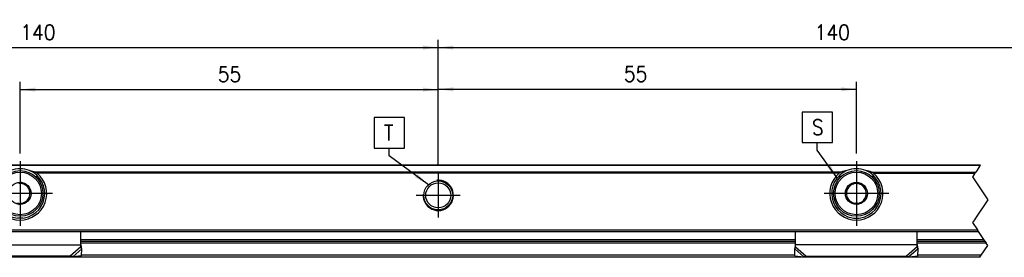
# Model space of a CAD drawing. Header units: millimetres. Extents: x -418 to 1025, y -151 to 443.
# Tile 36 of 52: x -6 to 124, y 266 to 297. Entities that reach past the tile are written whole.
import ezdxf

# ---------------------------------------------------------------- set-up
doc = ezdxf.new("R2010")
doc.units = ezdxf.units.MM
doc.linetypes.add('DOT_CENTER', pattern=[14, 12, -1, 0, -1])
doc.layers.add('1', color=7, linetype='Continuous')
doc.styles.add('CONVERTER_12', font='txt.shx', dxfattribs={"width": 0.9})
doc.dimstyles.new('ME10_DIM_39', dxfattribs={"dimtxt": 2, "dimasz": 2, "dimexe": 1, "dimexo": 1, "dimgap": 1, "dimtad": 1, "dimdsep": 46, "dimtxsty": 'CONVERTER_12', "dimsah": 1, "dimcen": 0.09, "dimclrd": 2, "dimclre": 2, "dimclrt": 2, "dimadec": 0, "dimazin": 0, "dimtfac": 1, "dimtdec": 4, "dimtix": 1, "dimtmove": 0, "dimatfit": 3, "dimfxl": 1, "dimtolj": 1, "dimtzin": 0, "dimarcsym": 0})
doc.dimstyles.new('ME10_DIM_40', dxfattribs={"dimtxt": 2, "dimasz": 2, "dimexe": 1, "dimexo": 1, "dimgap": 1, "dimtad": 1, "dimdsep": 46, "dimtxsty": 'CONVERTER_12', "dimsah": 1, "dimcen": 0.09, "dimclrd": 2, "dimclre": 2, "dimclrt": 2, "dimadec": 0, "dimazin": 0, "dimtfac": 1, "dimtdec": 4, "dimtix": 1, "dimtmove": 0, "dimatfit": 3, "dimfxl": 1, "dimtolj": 1, "dimtzin": 0, "dimarcsym": 0})
doc.dimstyles.new('ME10_DIM_41', dxfattribs={"dimtxt": 2, "dimasz": 2, "dimexe": 1, "dimexo": 1, "dimgap": 1, "dimtad": 1, "dimdsep": 46, "dimtxsty": 'CONVERTER_12', "dimsah": 1, "dimcen": 0.09, "dimclrd": 2, "dimclre": 2, "dimclrt": 2, "dimadec": 0, "dimazin": 0, "dimtfac": 1, "dimtdec": 4, "dimtix": 1, "dimtmove": 0, "dimatfit": 3, "dimfxl": 1, "dimtolj": 1, "dimtzin": 0, "dimarcsym": 0})
doc.dimstyles.new('ME10_DIM_42', dxfattribs={"dimtxt": 2, "dimasz": 2, "dimexe": 1, "dimexo": 1, "dimgap": 1, "dimtad": 1, "dimdsep": 46, "dimtxsty": 'CONVERTER_12', "dimsah": 1, "dimcen": 0.09, "dimclrd": 2, "dimclre": 2, "dimclrt": 2, "dimadec": 0, "dimazin": 0, "dimtfac": 1, "dimtdec": 4, "dimtix": 1, "dimtmove": 0, "dimatfit": 3, "dimfxl": 1, "dimtolj": 1, "dimtzin": 0, "dimarcsym": 0})
doc.dimstyles.get("Standard").update_dxf_attribs({"dimtxt": 0.18, "dimasz": 0.18, "dimexe": 0.18, "dimexo": 0.0625, "dimgap": 0.09, "dimtad": 0, "dimtih": 1, "dimtoh": 1, "dimdec": 4, "dimzin": 0, "dimdsep": 46, "dimtxsty": 'Standard', "dimcen": 0.09, "dimadec": 0, "dimazin": 0, "dimtfac": 1, "dimtdec": 4, "dimtofl": 0, "dimtmove": 0, "dimatfit": 3, "dimfxl": 1, "dimtolj": 1, "dimtzin": 0, "dimarcsym": 0})

# ---------------------------------------------------------------- blocks, each defined once
blk = doc.blocks.new('SOPORTE_SV2__58', base_point=(-123.4, 265.93))
at = {"color": 3, "linetype": 'Continuous'}
for p, q in [((120.39, 278.01), (-18.83, 278.01)), ((102.11, 277.13), (-3.91, 277.13)), ((101.83, 276.99), (-3.63, 276.99)), ((106.09, 277.13), (119.8, 277.13)), ((106.37, 276.99), (119.7, 276.99)), ((-5.54, 271.09), (-6.26, 271.09)), ((103.74, 271.09), (104.46, 271.09)), ((-19.19, 269.52), (120.03, 269.52)), ((2.1, 268.27), (96.1, 268.27)), ((112.1, 268.27), (120.86, 268.27)), ((-13.9, 267.58), (2.1, 267.58)), ((2.1, 267.29), (0.69, 266.08)), ((2.21, 267.03), (1.02, 266.01)), ((96.1, 267.78), (2.1, 267.78)), ((95.99, 267.03), (97.18, 266.01)), ((112.1, 267.58), (96.1, 267.58)), ((96.1, 267.29), (97.51, 266.08)), ((112.1, 267.29), (110.69, 266.08)), ((112.21, 267.03), (111.02, 266.01)), ((121.19, 267.78), (112.1, 267.78)), ((96.01, 266.22), (2.19, 266.22)), ((120.52, 266.22), (112.19, 266.22))]:
    blk.add_line(p, q, dxfattribs=at)
at = {"color": 7, "linetype": 'Continuous'}
for p, q in [((-18.79, 278.07), (120.42, 278.07)), ((-3.91, 276.57), (-3.55, 276.57)), ((102.11, 276.57), (101.75, 276.57)), ((106.45, 276.57), (106.09, 276.57)), ((-5.72, 275.75), (-6.05, 275.61)), ((-5.43, 275.53), (-5.72, 275.75)), ((-4.57, 274.88), (-4.86, 275.1)), ((-4.62, 274.52), (-4.57, 274.88)), ((102.77, 274.88), (103.06, 275.1)), ((102.82, 274.52), (102.77, 274.88)), ((103.63, 275.53), (103.92, 275.75)), ((103.92, 275.75), (104.25, 275.61)), ((104.91, 275.33), (105.25, 275.19)), ((105.25, 275.19), (105.3, 274.83)), ((-5.09, 273.31), (-4.75, 273.45)), ((-4.75, 273.45), (-4.7, 273.81)), ((102.95, 273.45), (102.9, 273.81)), ((103.29, 273.31), (102.95, 273.45)), ((105.43, 273.76), (105.14, 273.54)), ((105.38, 274.12), (105.43, 273.76)), ((-6.08, 272.89), (-5.75, 273.03)), ((104.28, 272.89), (103.95, 273.03)), ((104.57, 273.11), (104.28, 272.89)), ((-19.05, 269.32), (120.16, 269.32)), ((2.1, 267.6), (2.1, 269.32)), ((96.1, 267.6), (96.1, 269.32)), ((112.1, 267.6), (112.1, 269.32)), ((2.1, 268.07), (96.1, 268.07)), ((2.1, 267.58), (2.1, 267.6)), ((2.1, 267.29), (2.1, 267.58)), ((2.21, 267.03), (2.16, 267.2)), ((2.19, 266.14), (2.21, 267.03)), ((95.99, 267.03), (96.04, 267.2)), ((96.01, 266.14), (95.99, 267.03)), ((96.1, 267.58), (96.1, 267.6)), ((96.1, 267.29), (96.1, 267.58)), ((112.1, 268.07), (121, 268.07)), ((112.1, 267.58), (112.1, 267.6)), ((112.1, 267.29), (112.1, 267.58)), ((112.16, 267.2), (112.21, 267.03)), ((112.19, 266.14), (112.21, 267.03)), ((120.33, 265.93), (-18.89, 265.93)), ((0.69, 266.08), (-12.49, 266.08)), ((2.19, 266.14), (1.02, 266.01)), ((96.01, 266.14), (97.18, 266.01)), ((97.51, 266.08), (110.69, 266.08)), ((111.02, 266.01), (112.19, 266.14))]:
    blk.add_line(p, q, dxfattribs=at)
at = {"color": 2, "linetype": 'DOT_CENTER'}
for p, q in [((120.29, 277.87), (119.8, 277.13)), ((120.29, 277.87), (120.39, 278.01)), ((120.39, 278.01), (120.42, 278.07)), ((119.42, 276.57), (119.38, 276.5)), ((119.38, 276.5), (119.46, 276.37)), ((119.7, 276.99), (119.42, 276.57)), ((119.46, 276.37), (121.38, 273.5)), ((119.7, 276.99), (119.8, 277.13)), ((121.38, 273.5), (119.76, 271.07)), ((119.62, 270.87), (119.38, 270.5)), ((119.76, 271.07), (119.62, 270.87)), ((119.38, 270.5), (120.03, 269.52)), ((120.16, 269.32), (120.03, 269.52)), ((120.86, 268.27), (120.16, 269.32)), ((121, 268.07), (120.86, 268.27)), ((120.52, 266.22), (121.38, 267.5)), ((121, 268.07), (121.19, 267.78)), ((121.38, 267.5), (121.19, 267.78)), ((120.33, 265.93), (120.52, 266.22))]:
    blk.add_line(p, q, dxfattribs=at)
at = {"color": 7, "linetype": 'Continuous'}
for centre, radius in [((-5.9, 274.32), 3), ((104.1, 274.32), 3), ((49.1, 274.07), 1.9), ((-5.9, 274.32), 1.45), ((49.1, 274.07), 1.65), ((104.1, 274.32), 1.45), ((-5.9, 274.32), 0.05), ((104.1, 274.32), 0.05)]:
    blk.add_circle(centre, radius, dxfattribs=at)
at = {"color": 3, "linetype": 'Continuous'}
for centre in [(-5.9, 274.32), (104.1, 274.32)]:
    blk.add_circle(centre, 2.8, dxfattribs=at)
at = {"color": 7, "linetype": 'Continuous'}
for centre, radius, start, end in [((-5.9, 274.32), 3.25, 112.6199, 67.3801), ((-5.9, 274.32), 3.25, 67.3801, 112.6199), ((104.1, 274.32), 3.25, 112.6199, 67.3801), ((104.1, 274.32), 3.25, 67.3801, 112.6199), ((-5.9, 274.32), 3.5, 130.3552, 49.6448), ((104.1, 274.32), 3.5, 130.3552, 49.6448), ((-5.9, 274.32), 1.3, 68.7237, 96.839), ((-5.9, 274.32), 1.3, 36.839, 68.7237), ((-5.9, 274.32), 1.3, 8.7237, 36.839), ((104.1, 274.32), 1.3, 143.161, 171.2763), ((104.1, 274.32), 1.3, 111.2763, 143.161), ((104.1, 274.32), 1.3, 83.161, 111.2763), ((104.1, 274.32), 1.3, 51.2763, 83.161), ((104.1, 274.32), 1.3, 23.161, 51.2763), ((104.1, 274.32), 1.3, 351.2763, 23.161), ((-5.9, 274.32), 1.3, 276.839, 308.7237), ((-5.9, 274.32), 1.3, 308.7237, 336.839), ((-5.9, 274.32), 1.3, 336.839, 8.7237), ((104.1, 274.32), 1.3, 171.2763, 203.161), ((104.1, 274.32), 1.3, 203.161, 231.2763), ((104.1, 274.32), 1.3, 231.2763, 263.161), ((104.1, 274.32), 1.3, 291.2763, 323.161), ((104.1, 274.32), 1.3, 323.161, 351.2763), ((-5.9, 274.32), 1.3, 248.7237, 276.839), ((104.1, 274.32), 1.3, 263.161, 291.2763)]:
    blk.add_arc(centre, radius, start, end, dxfattribs=at)
for points, knots in [([(-4.65, 277.32), (-4.59, 277.31), (-4.46, 277.28), (-4.28, 277.24), (-4.09, 277.19), (-3.97, 277.15), (-3.91, 277.13)], [0, 0, 0, 0, 0.1913805, 0.384016, 0.5730684, 0.7635471, 0.7635471, 0.7635471, 0.7635471]), ([(102.85, 277.32), (102.79, 277.31), (102.66, 277.28), (102.48, 277.24), (102.29, 277.19), (102.17, 277.15), (102.11, 277.13)], [0, 0, 0, 0, 0.1915726, 0.384016, 0.5730369, 0.7635471, 0.7635471, 0.7635471, 0.7635471]), ([(106.09, 277.13), (106.03, 277.15), (105.91, 277.19), (105.72, 277.24), (105.54, 277.28), (105.41, 277.31), (105.35, 277.32)], [0, 0, 0, 0, 0.1903328, 0.3787731, 0.5718218, 0.763547, 0.763547, 0.763547, 0.763547]), ([(-3.91, 277.13), (-3.89, 277.12), (-3.84, 277.11), (-3.78, 277.08), (-3.73, 277.05), (-3.7, 277.03), (-3.67, 277.01), (-3.64, 277), (-3.63, 276.99)], [0, 0, 0, 0, 0.0689839, 0.1547784, 0.1953403, 0.2336491, 0.2710005, 0.3133291, 0.3133291, 0.3133291, 0.3133291]), ([(102.11, 277.13), (102.09, 277.12), (102.04, 277.1), (101.96, 277.07), (101.9, 277.03), (101.85, 277), (101.83, 276.99)], [0, 0, 0, 0, 0.0793997, 0.1547809, 0.2398571, 0.3132569, 0.3132569, 0.3132569, 0.3132569]), ([(106.37, 276.99), (106.36, 277), (106.34, 277.01), (106.3, 277.03), (106.27, 277.05), (106.22, 277.08), (106.16, 277.11), (106.11, 277.12), (106.09, 277.13)], [0, 0, 0, 0, 0.0345343, 0.0796473, 0.1179556, 0.1585174, 0.2443337, 0.31333, 0.31333, 0.31333, 0.31333]), ([(2.1, 267.6), (2.1, 267.57), (2.1, 267.5), (2.12, 267.4), (2.13, 267.3), (2.15, 267.23), (2.16, 267.2)], [0, 0, 0, 0, 0.0965567, 0.1983431, 0.3081199, 0.4089226, 0.4089226, 0.4089226, 0.4089226]), ([(2.21, 267.03), (2.2, 267.05), (2.18, 267.09), (2.15, 267.16), (2.13, 267.22), (2.11, 267.27), (2.1, 267.29)], [0, 0, 0, 0, 0.0660342, 0.1356749, 0.2077706, 0.2833141, 0.2833141, 0.2833141, 0.2833141]), ([(95.99, 267.03), (96, 267.05), (96.02, 267.09), (96.05, 267.16), (96.07, 267.22), (96.09, 267.27), (96.1, 267.29)], [0, 0, 0, 0, 0.0660342, 0.1356749, 0.2077706, 0.2833141, 0.2833141, 0.2833141, 0.2833141]), ([(96.04, 267.2), (96.05, 267.23), (96.07, 267.3), (96.08, 267.4), (96.1, 267.5), (96.1, 267.57), (96.1, 267.6)], [0, 0, 0, 0, 0.1071939, 0.2105801, 0.3123665, 0.4089232, 0.4089232, 0.4089232, 0.4089232]), ([(112.1, 267.6), (112.1, 267.57), (112.1, 267.5), (112.12, 267.4), (112.13, 267.3), (112.15, 267.23), (112.16, 267.2)], [0, 0, 0, 0, 0.0965567, 0.1983431, 0.3017294, 0.4089232, 0.4089232, 0.4089232, 0.4089232]), ([(112.21, 267.03), (112.2, 267.05), (112.18, 267.09), (112.15, 267.16), (112.13, 267.22), (112.11, 267.27), (112.1, 267.29)], [0, 0, 0, 0, 0.0660342, 0.1356749, 0.2077706, 0.2833141, 0.2833141, 0.2833141, 0.2833141]), ([(1.02, 266.01), (0.99, 266.01), (0.94, 266.02), (0.85, 266.04), (0.77, 266.06), (0.71, 266.07), (0.69, 266.08)], [0, 0, 0, 0, 0.0797881, 0.1670936, 0.252779, 0.3386073, 0.3386073, 0.3386073, 0.3386073]), ([(97.18, 266.01), (97.21, 266.01), (97.26, 266.02), (97.35, 266.04), (97.43, 266.06), (97.49, 266.07), (97.51, 266.08)], [0, 0, 0, 0, 0.0797881, 0.1670936, 0.2491987, 0.3386073, 0.3386073, 0.3386073, 0.3386073]), ([(110.69, 266.08), (110.71, 266.07), (110.77, 266.06), (110.85, 266.04), (110.94, 266.02), (110.99, 266.01), (111.02, 266.01)], [0, 0, 0, 0, 0.0894086, 0.1715137, 0.2588192, 0.3386073, 0.3386073, 0.3386073, 0.3386073])]:
    blk.add_open_spline(points, degree=3, knots=knots, dxfattribs=at)
at = {"layer": '1', "color": 2, "linetype": 'DOT_CENTER'}
for p, q in [((-5.9, 278.57), (-5.9, 270.07)), ((104.1, 278.57), (104.1, 270.07)), ((104.1, 278.32), (104.1, 270.32)), ((49.1, 276.97), (49.1, 271.17)), ((-1.65, 274.32), (-10.15, 274.32)), ((52, 274.07), (46.2, 274.07)), ((108.35, 274.32), (99.85, 274.32)), ((108.1, 274.32), (100.1, 274.32))]:
    blk.add_line(p, q, dxfattribs=at)
at = {"layer": '1', "color": 30, "linetype": 'Continuous'}
blk.add_arc((49.1, 274.07), 2, 175, 95, dxfattribs=at)
blk.add_arc((49.1, 274.07), 2, 175, 95, dxfattribs=at)
blk = doc.blocks.new('*D111')
at = {"layer": '1', "color": 2, "linetype": 'Continuous'}
for p, q in [((49.1, 277.97), (49.1, 294.49)), ((149.1, 279.57), (149.1, 294.49)), ((49.1, 293.49), (149.1, 293.49))]:
    blk.add_line(p, q, dxfattribs=at)
at = {"layer": '1', "color": 2}
for points in [[(51.1, 293.76), (51.1, 293.23), (49.1, 293.49)], [(147.1, 293.23), (147.1, 293.76), (149.1, 293.49)]]:
    blk.add_solid(points, dxfattribs=at)
at = {"layer": '1', "color": 2, "insert": (98.62, 294.49), "char_height": 2, "attachment_point": 7, "rotation": 0.0001, "line_spacing_factor": 0.60024, "style": 'CONVERTER_12'}
blk.add_mtext('140', dxfattribs=at)
blk = doc.blocks.new('*D112')
at = {"layer": '1', "color": 2, "linetype": 'Continuous'}
for p, q in [((49.1, 277.97), (49.1, 289.01)), ((104.1, 279.57), (104.1, 289.01)), ((49.1, 288.01), (104.1, 288.01))]:
    blk.add_line(p, q, dxfattribs=at)
at = {"layer": '1', "color": 2}
for points in [[(51.1, 288.27), (51.1, 287.74), (49.1, 288.01)], [(102.1, 287.74), (102.1, 288.27), (104.1, 288.01)]]:
    blk.add_solid(points, dxfattribs=at)
at = {"layer": '1', "color": 2, "insert": (73.52, 289.01), "char_height": 2, "attachment_point": 7, "rotation": 0.0001, "line_spacing_factor": 0.60024, "style": 'CONVERTER_12'}
blk.add_mtext('55', dxfattribs=at)
blk = doc.blocks.new('*D113')
at = {"layer": '1', "color": 2, "linetype": 'Continuous'}
for p, q in [((-50.9, 279.57), (-50.9, 294.5)), ((49.1, 277.97), (49.1, 294.5)), ((-50.9, 293.5), (49.1, 293.5))]:
    blk.add_line(p, q, dxfattribs=at)
at = {"layer": '1', "color": 2}
for points in [[(-48.9, 293.76), (-48.9, 293.23), (-50.9, 293.5)], [(47.1, 293.23), (47.1, 293.76), (49.1, 293.5)]]:
    blk.add_solid(points, dxfattribs=at)
at = {"layer": '1', "color": 2, "insert": (-5.87, 294.5), "char_height": 2, "attachment_point": 7, "rotation": 0.0001, "line_spacing_factor": 0.60024, "style": 'CONVERTER_12'}
blk.add_mtext('140', dxfattribs=at)
blk = doc.blocks.new('*D114')
at = {"layer": '1', "color": 2, "linetype": 'Continuous'}
for p, q in [((-5.9, 279.57), (-5.9, 288.97)), ((49.1, 277.97), (49.1, 288.97)), ((-5.9, 287.97), (49.1, 287.97))]:
    blk.add_line(p, q, dxfattribs=at)
at = {"layer": '1', "color": 2}
for points in [[(-3.9, 288.23), (-3.9, 287.71), (-5.9, 287.97)], [(47.1, 287.71), (47.1, 288.23), (49.1, 287.97)]]:
    blk.add_solid(points, dxfattribs=at)
at = {"layer": '1', "color": 2, "insert": (20.1, 288.97), "char_height": 2, "attachment_point": 7, "rotation": 0.0001, "line_spacing_factor": 0.60024, "style": 'CONVERTER_12'}
blk.add_mtext('55', dxfattribs=at)
blk = doc.blocks.new('Top1', base_point=(-35.9, 272))
at = {"layer": '1', "color": 2}
for points in [[(96.951, 285.025), (96.951, 281.025), (100.951, 281.025), (100.951, 285.025)], [(40.665, 284.286), (40.665, 280.286), (44.665, 280.286), (44.665, 284.286)]]:
    blk.add_lwpolyline(points, close=True, dxfattribs=at)
for points in [[(100.201, 277.847), (100.627, 278.155), (101.586, 276.38)], [(46.044, 276.444), (46.358, 276.866), (47.805, 275.461)]]:
    blk.add_solid(points, dxfattribs=at)
blk.add_blockref('SOPORTE_SV2__58', (-123.4, 265.929))
at = {"layer": '1', "color": 2, "style": 'CONVERTER_12', "width": 0.9}
for s, p in [('S', (98.251, 282.025)), ('T', (41.965, 281.286))]:
    blk.add_text(s, height=2, dxfattribs=at).set_placement(p)
at = {"layer": '1'}
for base, p1, p2, dimstyle, picture, middle in [((-50.9, 293.495), (49.1, 276.971), (-50.9, 278.571), 'ME10_DIM_41', '*D113', (-3.767, 295.495)), ((49.1, 293.493), (149.1, 278.571), (49.1, 276.971), 'ME10_DIM_39', '*D111', (100.716, 295.493)), ((-5.9, 287.969), (49.1, 276.971), (-5.9, 278.571), 'ME10_DIM_42', '*D114', (21.6, 289.969)), ((49.1, 288.006), (104.1, 278.571), (49.1, 276.971), 'ME10_DIM_40', '*D112', (75.018, 290.006))]:
    dim = blk.add_linear_dim(base=base, p1=p1, p2=p2, dimstyle=dimstyle, dxfattribs=at)
    dim.commit()
    dim.dimension.update_dxf_attribs({"geometry": picture, "text_midpoint": middle, "text_rotation": 0.00014})
at = {"layer": '1', "color": 2, "linetype": 'Continuous', "has_arrowhead": 0}
for points in [[(47.805, 275.461), (42.665, 279.286), (42.665, 280.286)], [(101.586, 276.38), (98.951, 280.025), (98.951, 281.025)]]:
    blk.add_leader(points, dimstyle='Standard', dxfattribs=at)

msp = doc.modelspace()

# ---------------------------------------------------------------- block references
msp.add_blockref('Top1', (-35.9, 272))

doc.saveas('drawing.dxf')
